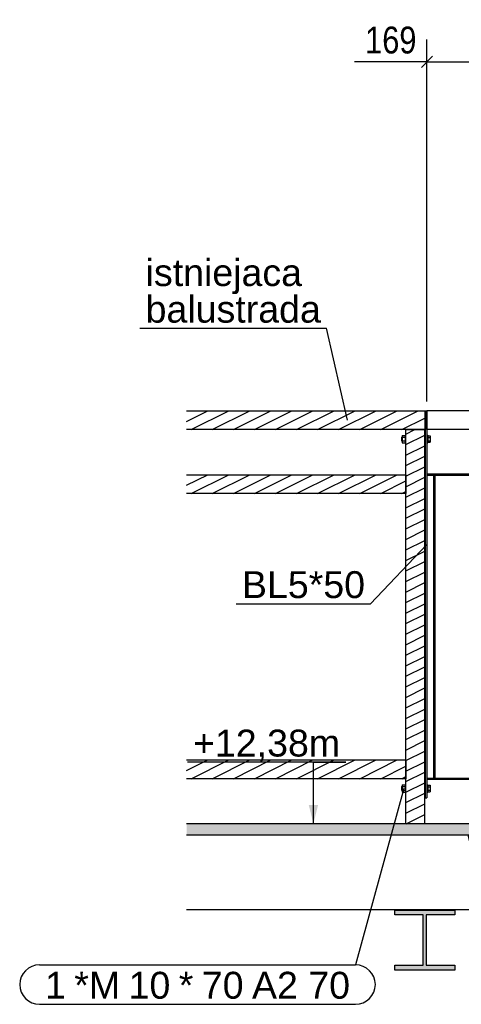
# Model space of a CAD drawing. Header units: millimetres. Extents: x 30 to 140409, y 21 to 10629.
# Tile 11 of 37: x 66308 to 67485, y 737 to 3361. Entities that reach past the tile are written whole.
import ezdxf

# ---------------------------------------------------------------- set-up
doc = ezdxf.new("R2010")
doc.units = ezdxf.units.MM
doc.styles.add('Arial', font='ARIAL.TTF', dxfattribs={"height": 0.2})
doc.styles.add('Arial Narrow', font='ARIALN.TTF', dxfattribs={"height": 0.2})

# ---------------------------------------------------------------- blocks, each defined once
blk = doc.blocks.new('Part-8516 - 8504')
blk.add_hatch(color=6).paths.add_polyline_path([(67467.7, 988.6), (67307.7, 988.6), (67307.7, 975.6), (67383.7, 975.6), (67383.7, 841.6), (67307.7, 841.6), (67307.7, 828.6), (67467.7, 828.6), (67467.7, 841.6), (67391.7, 841.6), (67391.7, 975.6), (67467.7, 975.6)])
at = {"color": 7}
for p, q in [((67307.7, 988.6), (67467.7, 988.6)), ((67307.7, 975.6), (67307.7, 988.6)), ((67383.7, 975.6), (67307.7, 975.6)), ((67383.7, 841.6), (67383.7, 975.6)), ((67467.7, 975.6), (67391.7, 975.6)), ((67391.7, 975.6), (67391.7, 841.6)), ((67467.7, 988.6), (67467.7, 975.6)), ((67307.7, 828.6), (67307.7, 841.6)), ((67307.7, 841.6), (67383.7, 841.6)), ((67391.7, 841.6), (67467.7, 841.6)), ((67467.7, 841.6), (67467.7, 828.6)), ((67467.7, 828.6), (67307.7, 828.6))]:
    blk.add_line(p, q, dxfattribs=at)
blk = doc.blocks.new('Part-8521 - 8504')
blk.add_hatch(color=6).paths.add_polyline_path([(66752.9, 1218.6), (66752.9, 1188.6), (67562.7, 1188.6), (67562.7, 1218.6)])
at = {"color": 7}
for p, q in [((67562.7, 1218.6), (66752.9, 1218.6)), ((67562.7, 1188.6), (67562.7, 1218.6)), ((66752.9, 1188.6), (67562.7, 1188.6))]:
    blk.add_line(p, q, dxfattribs=at)
blk = doc.blocks.new('Part-8576 - 8504')
at = {"color": 7}
for p, q in [((67502.7, 1188.6), (67549.9, 988.7)), ((67549.9, 988.7), (66752.9, 988.7))]:
    blk.add_line(p, q, dxfattribs=at)
blk = doc.blocks.new('Bolt-8761 - 8504')
at = {"color": 7}
for p, q in [((67325.7, 2248.6), (67325.7, 2247.9)), ((67325.7, 2248.6), (67327.7, 2248.6)), ((67325.7, 2247.9), (67325.7, 2238.6)), ((67325.7, 2238.6), (67327.7, 2238.6)), ((67327.7, 2253.4), (67327.7, 2233.7)), ((67327.7, 2253.4), (67335.7, 2253.4)), ((67327.7, 2248.5), (67335.7, 2248.5)), ((67327.7, 2238.7), (67335.7, 2238.7)), ((67327.7, 2233.7), (67335.7, 2233.7)), ((67335.7, 2253.6), (67335.7, 2233.6)), ((67335.7, 2253.6), (67337.7, 2253.6)), ((67335.7, 2233.6), (67337.7, 2233.6)), ((67387.7, 2248.6), (67388.7, 2248.6)), ((67387.7, 2238.6), (67388.7, 2238.6)), ((67393.7, 2253.6), (67395.7, 2253.6)), ((67393.7, 2233.6), (67395.7, 2233.6)), ((67395.7, 2253.6), (67395.7, 2233.6)), ((67395.7, 2252.2), (67402.1, 2252.2)), ((67395.7, 2247.9), (67402.1, 2247.9)), ((67395.7, 2239.2), (67402.1, 2239.2)), ((67395.7, 2234.9), (67402.1, 2234.9)), ((67402.1, 2252.2), (67402.1, 2234.9))]:
    blk.add_line(p, q, dxfattribs=at)
blk = doc.blocks.new('Part-8624 - 8504')
h = blk.add_hatch()
h.set_pattern_fill('', color=96, scale=25, style=0, pattern_type=0)
h.set_pattern_definition([(26.565, (67337.725, 1218.56), (-28.0633, 14.03165), [])])
h.paths.add_polyline_path([(67337.7, 2268.6), (67337.7, 1218.6), (67387.7, 1218.6), (67387.7, 2268.6)])
at = {"color": 96}
for p, q in [((67337.7, 1218.6), (67337.7, 2268.6)), ((67337.7, 2268.6), (67387.7, 2268.6)), ((67387.7, 1218.6), (67387.7, 2268.6))]:
    blk.add_line(p, q, dxfattribs=at)
blk = doc.blocks.new('Part-8625 - 8504')
at = {"color": 7}
for p, q in [((67562.8, 2318.6), (67393.7, 2318.6)), ((67393.7, 2268.6), (67393.7, 2318.6)), ((67574.6, 2268.6), (67562.8, 2318.6)), ((67574.6, 2268.6), (67393.7, 2268.6))]:
    blk.add_line(p, q, dxfattribs=at)
blk = doc.blocks.new('Part-8759 - 8504')
at = {"color": 7}
for p, q in [((67388.7, 2318.6), (67388.7, 1287.6)), ((67388.7, 2318.6), (67393.7, 2318.6)), ((67393.7, 2318.6), (67393.7, 1287.6)), ((67388.7, 1287.6), (67393.7, 1287.6))]:
    blk.add_line(p, q, dxfattribs=at)
blk = doc.blocks.new('Part-8626 - 8504')
h = blk.add_hatch()
h.set_pattern_fill('', color=96, scale=25, style=0, pattern_type=0)
h.set_pattern_definition([(26.565, (66752.928, 1388.563), (-28.0633, 14.0317), [])])
h.paths.add_polyline_path([(67337.7, 1388.6), (66752.9, 1388.6), (66752.9, 1338.6), (67337.7, 1338.6)])
at = {"color": 96}
for p, q in [((66752.9, 1388.6), (67337.7, 1388.6)), ((67337.7, 1388.6), (67337.7, 1338.6)), ((67337.7, 1338.6), (66752.9, 1338.6))]:
    blk.add_line(p, q, dxfattribs=at)
blk = doc.blocks.new('Part-8747 - 8504')
at = {"color": 7}
for p, q in [((67574.3, 2150.1), (67393.7, 2150.1)), ((67393.7, 2147.1), (67575, 2147.1)), ((67575, 2147.1), (67574.3, 2150.1))]:
    blk.add_line(p, q, dxfattribs=at)
blk = doc.blocks.new('Part-8737 - 8504')
h = blk.add_hatch()
h.set_pattern_fill('', color=96, scale=25, style=0, pattern_type=0)
h.set_pattern_definition([(26.565, (66752.928, 2318.56), (-28.0633, 14.03165), [])])
h.paths.add_polyline_path([(67387.7, 2318.6), (66752.9, 2318.6), (66752.9, 2268.6), (67387.7, 2268.6)])
at = {"color": 96}
for p, q in [((66752.9, 2318.6), (67387.7, 2318.6)), ((67387.7, 2318.6), (67387.7, 2268.6)), ((67387.7, 2268.6), (66752.9, 2268.6))]:
    blk.add_line(p, q, dxfattribs=at)
blk = doc.blocks.new('Part-8739 - 8504')
h = blk.add_hatch()
h.set_pattern_fill('', color=96, scale=25, style=0, pattern_type=0)
h.set_pattern_definition([(26.565, (66752.928, 2148.563), (-28.0633, 14.0317), [])])
h.paths.add_polyline_path([(67337.7, 2148.6), (66752.9, 2148.6), (66752.9, 2098.6), (67337.7, 2098.6)])
at = {"color": 96}
for p, q in [((66752.9, 2148.6), (67337.7, 2148.6)), ((67337.7, 2148.6), (67337.7, 2098.6)), ((67337.7, 2098.6), (66752.9, 2098.6))]:
    blk.add_line(p, q, dxfattribs=at)
blk = doc.blocks.new('Part-8746 - 8504')
at = {"color": 7}
for p, q in [((67393.7, 1340.1), (67568.4, 1340.1)), ((67568.4, 1340.1), (67569.1, 1337.1)), ((67393.7, 1337.1), (67569.1, 1337.1))]:
    blk.add_line(p, q, dxfattribs=at)
blk = doc.blocks.new('Part-8752 - 8504')
at = {"color": 7}
for p, q in [((67414.2, 2147.1), (67411.2, 2147.1)), ((67411.2, 2147.1), (67411.2, 1340.1)), ((67414.2, 2147.1), (67414.2, 1340.1)), ((67414.2, 1340.1), (67411.2, 1340.1))]:
    blk.add_line(p, q, dxfattribs=at)
blk = doc.blocks.new('Bolt-8760 - 8504')
at = {"color": 7}
for p, q in [((67325.7, 1317.6), (67325.7, 1316.9)), ((67325.7, 1317.6), (67327.7, 1317.6)), ((67325.7, 1316.9), (67325.7, 1307.6)), ((67327.7, 1322.4), (67327.7, 1302.7)), ((67327.7, 1322.4), (67335.7, 1322.4)), ((67327.7, 1317.5), (67335.7, 1317.5)), ((67335.7, 1322.6), (67335.7, 1302.6)), ((67335.7, 1322.6), (67337.7, 1322.6)), ((67387.7, 1317.6), (67388.7, 1317.6)), ((67393.7, 1322.6), (67395.7, 1322.6)), ((67395.7, 1322.6), (67395.7, 1302.6)), ((67395.7, 1321.2), (67402.1, 1321.2)), ((67395.7, 1316.9), (67402.1, 1316.9)), ((67402.1, 1321.2), (67402.1, 1303.9)), ((67325.7, 1307.6), (67327.7, 1307.6)), ((67327.7, 1307.7), (67335.7, 1307.7)), ((67327.7, 1302.7), (67335.7, 1302.7)), ((67335.7, 1302.6), (67337.7, 1302.6)), ((67387.7, 1307.6), (67388.7, 1307.6)), ((67393.7, 1302.6), (67395.7, 1302.6)), ((67395.7, 1308.2), (67402.1, 1308.2)), ((67395.7, 1303.9), (67402.1, 1303.9))]:
    blk.add_line(p, q, dxfattribs=at)
blk = doc.blocks.new('StraightDimension-9872 - 8504')
at = {"color": 174}
for p, q in [((67393.7, 2343.6), (67393.7, 3308.4)), ((67562.8, 2343.6), (67562.8, 3308.4)), ((67408.7, 3263.4), (67378.7, 3233.4)), ((67547.8, 3233.4), (67577.8, 3263.4)), ((67393.7, 3248.4), (67200.7, 3248.4)), ((67393.7, 3248.4), (67200.7, 3248.4)), ((67393.7, 3248.4), (67562.8, 3248.4))]:
    blk.add_line(p, q, dxfattribs=at)
at = {"color": 30, "style": 'Arial Narrow'}
blk.add_text('169', height=71.58, dxfattribs=at).set_placement((67228.8, 3270.9))
blk = doc.blocks.new('Mark-8919 - 8504')
at = {"color": 136}
for p in [(67393.7, 1962.3), (66885.3, 1804.8)]:
    blk.add_line(p, (67243.5, 1804.8), dxfattribs=at)
at = {"color": 30, "style": 'Arial'}
blk.add_text('BL5*50', height=71.63, dxfattribs=at).set_placement((66900.3, 1819.8))
blk = doc.blocks.new('Text-10319 - 8504')
at = {"color": 136}
for p in [(66628.5, 2538.7), (67181.8, 2293.6)]:
    blk.add_line(p, (67125.6, 2538.7), dxfattribs=at)
at = {"color": 30, "style": 'Arial'}
for s, p in [('istniejaca', (66643.5, 2651.2)), ('balustrada', (66643.5, 2553.7))]:
    blk.add_text(s, height=71.63, dxfattribs=at).set_placement(p)
blk = doc.blocks.new('Mark-11437 - 8504')
at = {"color": 136}
for p, q in [((67332.2, 1312.6), (67203.5, 842.4)), ((66360.3, 842.4), (67203.5, 842.4)), ((66360.3, 737.4), (67203.5, 737.4))]:
    blk.add_line(p, q, dxfattribs=at)
for centre, start, end in [((66360.3, 789.9), 90, 270), ((67203.5, 789.9), 270, 90)]:
    blk.add_arc(centre, 52.5, start, end, dxfattribs=at)
at = {"color": 30, "style": 'Arial'}
for s, height, p in [('1', 71.6, (66375.3, 752.4)), ('*M', 71.63, (66453.4, 752.4)), ('10', 71.63, (66598.2, 752.4)), ('*', 71.6, (66731.9, 752.4)), ('70', 71.63, (66793.4, 752.4)), ('A2 70', 71.63, (66927.1, 752.4))]:
    blk.add_text(s, height=height, dxfattribs=at).set_placement(p)
blk = doc.blocks.new('Unknown-12430 - 8504')
blk.add_hatch(color=6).paths.add_polyline_path([(67103.4, 1268.6), (67090.9, 1218.6), (67078.4, 1268.6)])
at = {"color": 6}
for p, q in [((67177, 1382.6), (66754.9, 1382.6)), ((67090.9, 1218.6), (67090.9, 1382.6)), ((67090.9, 1382.6), (67177, 1382.6))]:
    blk.add_line(p, q, dxfattribs=at)
at = {"color": 6, "style": 'Arial'}
blk.add_text('+12,38m', height=71.63, dxfattribs=at).set_placement((66769.9, 1397.6))

msp = doc.modelspace()

# ---------------------------------------------------------------- block references
for name in ['StraightDimension-9872 - 8504', 'Text-10319 - 8504', 'Part-8737 - 8504', 'Part-8759 - 8504', 'Part-8625 - 8504', 'Part-8624 - 8504', 'Bolt-8761 - 8504', 'Part-8739 - 8504', 'Part-8747 - 8504', 'Part-8752 - 8504', 'Mark-8919 - 8504', 'Unknown-12430 - 8504', 'Part-8626 - 8504', 'Part-8746 - 8504', 'Mark-11437 - 8504', 'Bolt-8760 - 8504', 'Part-8521 - 8504', 'Part-8576 - 8504', 'Part-8516 - 8504']:
    msp.add_blockref(name, (0, 0))

doc.saveas('drawing.dxf')
